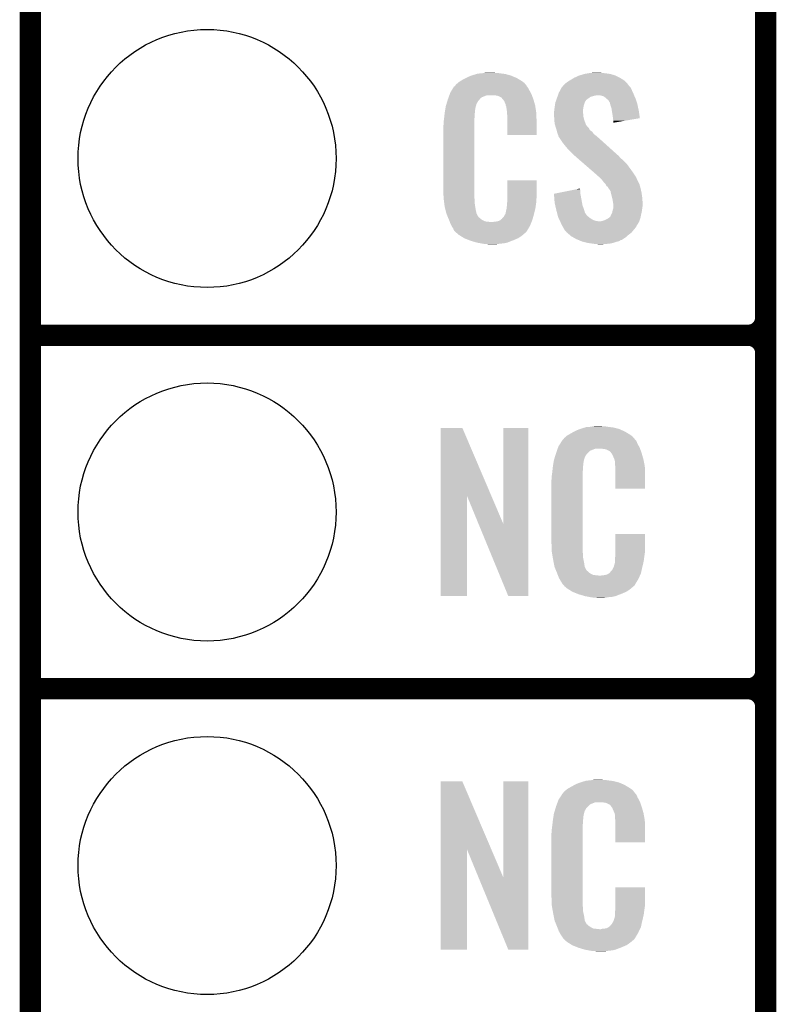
# Model space of a CAD drawing. Extents: x -0.05 to 0.95, y -0.15 to 1.54.
# Tile 4 of 35: x -0.05 to 0.16, y 0.26 to 0.54. Entities that reach past the tile are written whole.
import ezdxf

# ---------------------------------------------------------------- set-up
doc = ezdxf.new("R2010")
doc.units = 0
doc.layers.get('0').update_dxf_attribs({"linetype": 'CONTINUOUS'})
for name, color, linetype in [('STEP_DOWN_13_CLICK_V101_GKO', 5, 'CONTINUOUS'), ('STEP_DOWN_13_CLICK_V101_GTO', 14, 'CONTINUOUS'), ('STEP_DOWN_13_CLICK_V101_GTS', 12, 'CONTINUOUS')]:
    doc.layers.add(name, color=color, linetype=linetype)

# ---------------------------------------------------------------- blocks, each defined once
blk = doc.blocks.new('ROUND_36')
blk.add_circle((0, 0), 0.0365)

msp = doc.modelspace()

# ---------------------------------------------------------------- linework, layer by layer
at = {"layer": 'STEP_DOWN_13_CLICK_V101_GKO', "const_width": 0.006}
msp.add_lwpolyline([(-0.05, -0.15), (-0.05, 1.45)], dxfattribs=at)
at = {"layer": 'STEP_DOWN_13_CLICK_V101_GTO', "const_width": 0.006}
for points in [[(0.158, -0.022), (0.158, 0.722)], [(0.158, 0.455), (0.158, 0.545)], [(-0.05, 0.45), (0.153, 0.45)], [(-0.05, 0.45), (0.153, 0.45)], [(0.158, 0.355), (0.158, 0.445)], [(-0.05, 0.35), (0.153, 0.35)], [(-0.05, 0.35), (0.153, 0.35)], [(0.158, 0.255), (0.158, 0.345)]]:
    msp.add_lwpolyline(points, dxfattribs=at)
for points in [[(0.153, 0.45, 0.414214), (0.158, 0.455)], [(0.158, 0.445, 0.414214), (0.153, 0.45)], [(0.158, 0.445, 0.414214), (0.153, 0.45)], [(0.153, 0.35, 0.414214), (0.158, 0.355)], [(0.158, 0.345, 0.414214), (0.153, 0.35)], [(0.158, 0.345, 0.414214), (0.153, 0.35)]]:
    msp.add_lwpolyline(points, format="xyb", dxfattribs=at)
at = {"layer": 'STEP_DOWN_13_CLICK_V101_GTO'}
for points in [[(0.07493, 0.5235), (0.07627, 0.5239), (0.0858, 0.5235), (0.0843, 0.5239)], [(0.07627, 0.5239), (0.0766, 0.524), (0.0843, 0.5239), (0.0835, 0.524)], [(0.0766, 0.524), (0.0778, 0.5241), (0.0835, 0.524), (0.0827, 0.5241)], [(0.0778, 0.5241), (0.0784, 0.5242), (0.0827, 0.5241), (0.0821, 0.5242)], [(0.0784, 0.5242), (0.079, 0.5243), (0.0815, 0.5242), (0.081, 0.5243)], [(0.10542, 0.5235), (0.1067, 0.5239), (0.1154, 0.5235), (0.114, 0.5239)], [(0.1067, 0.5239), (0.1079, 0.5241), (0.114, 0.5239), (0.1126, 0.5241)], [(0.1079, 0.5241), (0.1085, 0.5242), (0.1126, 0.5241), (0.1116, 0.5242)], [(0.1085, 0.5242), (0.1105, 0.5243), (0.1116, 0.5242), (0.1111, 0.5243)], [(0.07024, 0.5207), (0.0704, 0.5209), (0.0903, 0.5207), (0.09013, 0.5209)], [(0.0704, 0.5209), (0.07097, 0.5214), (0.09013, 0.5209), (0.0897, 0.5214)], [(0.07097, 0.5214), (0.0712, 0.5216), (0.0897, 0.5214), (0.08942, 0.5216)], [(0.0712, 0.5216), (0.07167, 0.5219), (0.08942, 0.5216), (0.089, 0.5219)], [(0.07167, 0.5219), (0.0723, 0.5223), (0.089, 0.5219), (0.08833, 0.5223)], [(0.0723, 0.5223), (0.0733, 0.5228), (0.08833, 0.5223), (0.0875, 0.5228)], [(0.0733, 0.5228), (0.0737, 0.523), (0.0875, 0.5228), (0.08701, 0.523)], [(0.0737, 0.523), (0.0746, 0.5234), (0.08701, 0.523), (0.08604, 0.5234)], [(0.0746, 0.5234), (0.07493, 0.5235), (0.08604, 0.5234), (0.0858, 0.5235)], [(0.10076, 0.5206), (0.10094, 0.5208), (0.1193, 0.5206), (0.1192, 0.5208)], [(0.10094, 0.5208), (0.1014, 0.5213), (0.1192, 0.5208), (0.11874, 0.5213)], [(0.1014, 0.5213), (0.1016, 0.5214), (0.11874, 0.5213), (0.11865, 0.5214)], [(0.1016, 0.5214), (0.102, 0.5217), (0.11865, 0.5214), (0.11837, 0.5217)], [(0.102, 0.5217), (0.10248, 0.522), (0.11837, 0.5217), (0.1181, 0.522)], [(0.10248, 0.522), (0.1028, 0.5222), (0.1181, 0.522), (0.11778, 0.5222)], [(0.1028, 0.5222), (0.1038, 0.5228), (0.11778, 0.5222), (0.1168, 0.5228)], [(0.1038, 0.5228), (0.1051, 0.5234), (0.1168, 0.5228), (0.1156, 0.5234)], [(0.1051, 0.5234), (0.10542, 0.5235), (0.1156, 0.5234), (0.1154, 0.5235)], [(0.06854, 0.5179), (0.06862, 0.5181), (0.09187, 0.5179), (0.0918, 0.5181)], [(0.06862, 0.5181), (0.0688, 0.5186), (0.0918, 0.5181), (0.09153, 0.5186)], [(0.0688, 0.5186), (0.06915, 0.5192), (0.09153, 0.5186), (0.0912, 0.5192)], [(0.06915, 0.5192), (0.06968, 0.5201), (0.0912, 0.5192), (0.0907, 0.5201)], [(0.06968, 0.5201), (0.0698, 0.5203), (0.0907, 0.5201), (0.09055, 0.5203)], [(0.0698, 0.5203), (0.07, 0.5204), (0.09055, 0.5203), (0.09047, 0.5204)], [(0.07, 0.5204), (0.07008, 0.5205), (0.09047, 0.5204), (0.0904, 0.5205)], [(0.07008, 0.5205), (0.07024, 0.5207), (0.0904, 0.5205), (0.0903, 0.5207)], [(0.09925, 0.5179), (0.09939, 0.5183), (0.12077, 0.5179), (0.1206, 0.5183)], [(0.09939, 0.5183), (0.0995, 0.5186), (0.1206, 0.5183), (0.12046, 0.5186)], [(0.0995, 0.5186), (0.09993, 0.5194), (0.12046, 0.5186), (0.1201, 0.5194)], [(0.09993, 0.5194), (0.1003, 0.5201), (0.1201, 0.5194), (0.11975, 0.5201)], [(0.1003, 0.5201), (0.10039, 0.5202), (0.11975, 0.5201), (0.1197, 0.5202)], [(0.10039, 0.5202), (0.10076, 0.5206), (0.1197, 0.5202), (0.1193, 0.5206)], [(0.0675, 0.5147), (0.06771, 0.5154), (0.07601, 0.5147), (0.0762, 0.5154)], [(0.06771, 0.5154), (0.06798, 0.5163), (0.0762, 0.5154), (0.0767, 0.5163)], [(0.06798, 0.5163), (0.0681, 0.5167), (0.0767, 0.5163), (0.0771, 0.5167)], [(0.0681, 0.5167), (0.06817, 0.5169), (0.0771, 0.5167), (0.0772, 0.5169)], [(0.06817, 0.5169), (0.06832, 0.5173), (0.0772, 0.5169), (0.0777, 0.5173)], [(0.06832, 0.5173), (0.06854, 0.5179), (0.0777, 0.5173), (0.0792, 0.5179)], [(0.06854, 0.5179), (0.06854, 0.5179), (0.0792, 0.5179), (0.0811, 0.5179)], [(0.0818, 0.5178), (0.0811, 0.5179), (0.09191, 0.5178), (0.09187, 0.5179)], [(0.0823, 0.5177), (0.0818, 0.5178), (0.09194, 0.5177), (0.09191, 0.5178)], [(0.0833, 0.5172), (0.0823, 0.5177), (0.09212, 0.5172), (0.09194, 0.5177)], [(0.0834, 0.517), (0.0833, 0.5172), (0.09219, 0.517), (0.09212, 0.5172)], [(0.08366, 0.5167), (0.0834, 0.517), (0.0923, 0.5167), (0.09219, 0.517)], [(0.084, 0.5163), (0.08366, 0.5167), (0.09242, 0.5163), (0.0923, 0.5167)], [(0.0844, 0.5154), (0.084, 0.5163), (0.09268, 0.5154), (0.09242, 0.5163)], [(0.08448, 0.515), (0.0844, 0.5154), (0.0928, 0.515), (0.09268, 0.5154)], [(0.09835, 0.5148), (0.09844, 0.5154), (0.1065, 0.5148), (0.1067, 0.5154)], [(0.09844, 0.5154), (0.0985, 0.5158), (0.1067, 0.5154), (0.1068, 0.5158)], [(0.0985, 0.5158), (0.09864, 0.5162), (0.1068, 0.5158), (0.107, 0.5162)], [(0.09864, 0.5162), (0.09875, 0.5165), (0.107, 0.5162), (0.1072, 0.5165)], [(0.09875, 0.5165), (0.09879, 0.5166), (0.1072, 0.5165), (0.1074, 0.5166)], [(0.09879, 0.5166), (0.09882, 0.5167), (0.1074, 0.5166), (0.1074, 0.5167)], [(0.09882, 0.5167), (0.09893, 0.517), (0.1074, 0.5167), (0.1079, 0.517)], [(0.09893, 0.517), (0.09907, 0.5174), (0.1079, 0.517), (0.1084, 0.5174)], [(0.09907, 0.5174), (0.09918, 0.5177), (0.1084, 0.5174), (0.1094, 0.5177)], [(0.09918, 0.5177), (0.09921, 0.5178), (0.1094, 0.5177), (0.1099, 0.5178)], [(0.09921, 0.5178), (0.09925, 0.5179), (0.1099, 0.5178), (0.1103, 0.5179)], [(0.1114, 0.5178), (0.1105, 0.5179), (0.12081, 0.5178), (0.12077, 0.5179)], [(0.1121, 0.5176), (0.1114, 0.5178), (0.1209, 0.5176), (0.12081, 0.5178)], [(0.1127, 0.5172), (0.1121, 0.5176), (0.12107, 0.5172), (0.1209, 0.5176)], [(0.113, 0.5169), (0.1127, 0.5172), (0.1212, 0.5169), (0.12107, 0.5172)], [(0.1131, 0.5168), (0.113, 0.5169), (0.12123, 0.5168), (0.1212, 0.5169)], [(0.1135, 0.5165), (0.1131, 0.5168), (0.12133, 0.5165), (0.12123, 0.5168)], [(0.1137, 0.5161), (0.1135, 0.5165), (0.12147, 0.5161), (0.12133, 0.5165)], [(0.1139, 0.5159), (0.1137, 0.5161), (0.12153, 0.5159), (0.12147, 0.5161)], [(0.1139, 0.5158), (0.1139, 0.5159), (0.12157, 0.5158), (0.12153, 0.5159)], [(0.114, 0.5154), (0.1139, 0.5158), (0.1217, 0.5154), (0.12157, 0.5158)], [(0.1141, 0.515), (0.114, 0.5154), (0.12178, 0.515), (0.1217, 0.5154)], [(0.0671, 0.5119), (0.06719, 0.5127), (0.0757, 0.5119), (0.0757, 0.5127)], [(0.06719, 0.5127), (0.0672, 0.5128), (0.0757, 0.5127), (0.07572, 0.5128)], [(0.0672, 0.5128), (0.06726, 0.5132), (0.07572, 0.5128), (0.0758, 0.5132)], [(0.06726, 0.5132), (0.06734, 0.5137), (0.0758, 0.5132), (0.0758, 0.5137)], [(0.06734, 0.5137), (0.06741, 0.5141), (0.0758, 0.5137), (0.0759, 0.5141)], [(0.06741, 0.5141), (0.06744, 0.5143), (0.0759, 0.5141), (0.0759, 0.5143)], [(0.06744, 0.5143), (0.0675, 0.5147), (0.0759, 0.5143), (0.07601, 0.5147)], [(0.0845, 0.5149), (0.08448, 0.515), (0.09281, 0.5149), (0.0928, 0.515)], [(0.0846, 0.5147), (0.0845, 0.5149), (0.09284, 0.5147), (0.09281, 0.5149)], [(0.0846, 0.5146), (0.0846, 0.5147), (0.09286, 0.5146), (0.09284, 0.5147)], [(0.0847, 0.5141), (0.0846, 0.5146), (0.09294, 0.5141), (0.09286, 0.5146)], [(0.0848, 0.5134), (0.0847, 0.5141), (0.09304, 0.5134), (0.09294, 0.5141)], [(0.08483, 0.513), (0.0848, 0.5134), (0.0931, 0.513), (0.09304, 0.5134)], [(0.0849, 0.5121), (0.08483, 0.513), (0.09314, 0.5121), (0.0931, 0.513)], [(0.0981, 0.5131), (0.09817, 0.5134), (0.1063, 0.5131), (0.1063, 0.5134)], [(0.0981, 0.513), (0.0981, 0.5131), (0.1063, 0.513), (0.1063, 0.5131)], [(0.0981, 0.5126), (0.0981, 0.513), (0.1064, 0.5126), (0.1063, 0.513)], [(0.09814, 0.512), (0.0981, 0.5126), (0.1064, 0.512), (0.1064, 0.5126)], [(0.09817, 0.5134), (0.0982, 0.5135), (0.1063, 0.5134), (0.10631, 0.5135)], [(0.0982, 0.5135), (0.09827, 0.5142), (0.10631, 0.5135), (0.1064, 0.5142)], [(0.09827, 0.5142), (0.0983, 0.5145), (0.1064, 0.5142), (0.10645, 0.5145)], [(0.0983, 0.5145), (0.09835, 0.5148), (0.10645, 0.5145), (0.1065, 0.5148)], [(0.1144, 0.5141), (0.1141, 0.515), (0.12197, 0.5141), (0.12178, 0.515)], [(0.11449, 0.5135), (0.1144, 0.5141), (0.1221, 0.5135), (0.12197, 0.5141)], [(0.1147, 0.5122), (0.11449, 0.5135), (0.12229, 0.5122), (0.1221, 0.5135)], [(0.0669, 0.5103), (0.067, 0.511), (0.0756, 0.5103), (0.0756, 0.511)], [(0.0669, 0.5096), (0.0669, 0.5103), (0.0756, 0.5096), (0.0756, 0.5103)], [(0.067, 0.511), (0.06701, 0.5111), (0.0756, 0.511), (0.0756, 0.5111)], [(0.06701, 0.5111), (0.0671, 0.5119), (0.0756, 0.5111), (0.0757, 0.5119)], [(0.0849, 0.5106), (0.0849, 0.5121), (0.0932, 0.5106), (0.09314, 0.5121)], [(0.0849, 0.5066), (0.0849, 0.5106), (0.0932, 0.5066), (0.0932, 0.5106)], [(0.0982, 0.5112), (0.09814, 0.512), (0.1066, 0.5112), (0.1064, 0.512)], [(0.09823, 0.5108), (0.0982, 0.5112), (0.1067, 0.5108), (0.1066, 0.5112)], [(0.0983, 0.5099), (0.09823, 0.5108), (0.10705, 0.5099), (0.1067, 0.5108)], [(0.09841, 0.5095), (0.0983, 0.5099), (0.1072, 0.5095), (0.10705, 0.5099)], [(0.1148, 0.5114), (0.1147, 0.5122), (0.1224, 0.5114), (0.12229, 0.5122)], [(0.1149, 0.5107), (0.1148, 0.5114), (0.11836, 0.5107), (0.1224, 0.5114)], [(0.1149, 0.5101), (0.1149, 0.5107), (0.1149, 0.5101), (0.11836, 0.5107)], [(0.0668, 0.5091), (0.0669, 0.5096), (0.0756, 0.5091), (0.0756, 0.5096)], [(0.0668, 0.4914), (0.0668, 0.5091), (0.0756, 0.4914), (0.0756, 0.5091)], [(0.09844, 0.5094), (0.09841, 0.5095), (0.1073, 0.5094), (0.1072, 0.5095)], [(0.09849, 0.5092), (0.09844, 0.5094), (0.1074, 0.5092), (0.1073, 0.5094)], [(0.0986, 0.5088), (0.09849, 0.5092), (0.1078, 0.5088), (0.1074, 0.5092)], [(0.09867, 0.5086), (0.0986, 0.5088), (0.108, 0.5086), (0.1078, 0.5088)], [(0.09887, 0.508), (0.09867, 0.5086), (0.1083, 0.508), (0.108, 0.5086)], [(0.0989, 0.5079), (0.09887, 0.508), (0.10845, 0.5079), (0.1083, 0.508)], [(0.09897, 0.5076), (0.0989, 0.5079), (0.1089, 0.5076), (0.10845, 0.5079)], [(0.0991, 0.5071), (0.09897, 0.5076), (0.10926, 0.5071), (0.1089, 0.5076)], [(0.09918, 0.5069), (0.0991, 0.5071), (0.1094, 0.5069), (0.10926, 0.5071)], [(0.0993, 0.5066), (0.09918, 0.5069), (0.1098, 0.5066), (0.1094, 0.5069)], [(0.09938, 0.5063), (0.0993, 0.5066), (0.1102, 0.5063), (0.1098, 0.5066)], [(0.0994, 0.5062), (0.09938, 0.5063), (0.11031, 0.5062), (0.1102, 0.5063)], [(0.0995, 0.5061), (0.0994, 0.5062), (0.11042, 0.5061), (0.11031, 0.5062)], [(0.1007, 0.5043), (0.0995, 0.5061), (0.11243, 0.5043), (0.11042, 0.5061)], [(0.1015, 0.5033), (0.1007, 0.5043), (0.11354, 0.5033), (0.11243, 0.5043)], [(0.1021, 0.5026), (0.1015, 0.5033), (0.11432, 0.5026), (0.11354, 0.5033)], [(0.1037, 0.501), (0.1021, 0.5026), (0.1161, 0.501), (0.11432, 0.5026)], [(0.10382, 0.5009), (0.1037, 0.501), (0.1163, 0.5009), (0.1161, 0.501)], [(0.10428, 0.5005), (0.10382, 0.5009), (0.1166, 0.5005), (0.1163, 0.5009)], [(0.10497, 0.4999), (0.10428, 0.5005), (0.1172, 0.4999), (0.1166, 0.5005)], [(0.10578, 0.4992), (0.10497, 0.4999), (0.118, 0.4992), (0.1172, 0.4999)], [(0.10693, 0.4982), (0.10578, 0.4992), (0.1189, 0.4982), (0.118, 0.4992)], [(0.10947, 0.496), (0.10693, 0.4982), (0.1205, 0.496), (0.1189, 0.4982)], [(0.1097, 0.4958), (0.10947, 0.496), (0.12063, 0.4958), (0.1205, 0.496)], [(0.11083, 0.4948), (0.1097, 0.4958), (0.1213, 0.4948), (0.12063, 0.4958)], [(0.0849, 0.4889), (0.0849, 0.4938), (0.0932, 0.4889), (0.0932, 0.4938)], [(0.0849, 0.4938), (0.0849, 0.4938), (0.0932, 0.4938), (0.0849, 0.4938)], [(0.11105, 0.4946), (0.11083, 0.4948), (0.1214, 0.4946), (0.1213, 0.4948)], [(0.11139, 0.4943), (0.11105, 0.4946), (0.1215, 0.4943), (0.1214, 0.4946)], [(0.1115, 0.4942), (0.11139, 0.4943), (0.12155, 0.4942), (0.1215, 0.4943)], [(0.1121, 0.4934), (0.1115, 0.4942), (0.12195, 0.4934), (0.12155, 0.4942)], [(0.1127, 0.4928), (0.1121, 0.4934), (0.12225, 0.4928), (0.12195, 0.4934)], [(0.06689, 0.4889), (0.0668, 0.4914), (0.0756, 0.4889), (0.0756, 0.4914)], [(0.0981, 0.49), (0.10205, 0.4908), (0.1056, 0.49), (0.1056, 0.4908)], [(0.10205, 0.4908), (0.10452, 0.4913), (0.1056, 0.4908), (0.1055, 0.4913)], [(0.10452, 0.4913), (0.1055, 0.4915), (0.1055, 0.4913), (0.1055, 0.4915)], [(0.11275, 0.4927), (0.1127, 0.4928), (0.1223, 0.4927), (0.12225, 0.4928)], [(0.113, 0.4922), (0.11275, 0.4927), (0.12244, 0.4922), (0.1223, 0.4927)], [(0.1134, 0.4919), (0.113, 0.4922), (0.12252, 0.4919), (0.12244, 0.4922)], [(0.1135, 0.4916), (0.1134, 0.4919), (0.1226, 0.4916), (0.12252, 0.4919)], [(0.1136, 0.4915), (0.1135, 0.4916), (0.12262, 0.4915), (0.1226, 0.4916)], [(0.1141, 0.4908), (0.1136, 0.4915), (0.12278, 0.4908), (0.12262, 0.4915)], [(0.11421, 0.4903), (0.1141, 0.4908), (0.1229, 0.4903), (0.12278, 0.4908)], [(0.1143, 0.4899), (0.11421, 0.4903), (0.12295, 0.4899), (0.1229, 0.4903)], [(0.0669, 0.4887), (0.06689, 0.4889), (0.07563, 0.4887), (0.0756, 0.4889)], [(0.06697, 0.4882), (0.0669, 0.4887), (0.0757, 0.4882), (0.07563, 0.4887)], [(0.06708, 0.4873), (0.06697, 0.4882), (0.0757, 0.4873), (0.0757, 0.4882)], [(0.0848, 0.487), (0.08488, 0.4876), (0.09302, 0.487), (0.0931, 0.4876)], [(0.08488, 0.4876), (0.0849, 0.4878), (0.0931, 0.4876), (0.0931, 0.4878)], [(0.0849, 0.4883), (0.0849, 0.4889), (0.0931, 0.4883), (0.0932, 0.4889)], [(0.0849, 0.4878), (0.0849, 0.4883), (0.0931, 0.4878), (0.0931, 0.4883)], [(0.09811, 0.4899), (0.0981, 0.49), (0.1056, 0.4899), (0.1056, 0.49)], [(0.09819, 0.4889), (0.09811, 0.4899), (0.1058, 0.4889), (0.1056, 0.4899)], [(0.0983, 0.4875), (0.09819, 0.4889), (0.10605, 0.4875), (0.1058, 0.4889)], [(0.09848, 0.4867), (0.0983, 0.4875), (0.1062, 0.4867), (0.10605, 0.4875)], [(0.11457, 0.4888), (0.1143, 0.4899), (0.1231, 0.4888), (0.12295, 0.4899)], [(0.1147, 0.4883), (0.11457, 0.4888), (0.12313, 0.4883), (0.1231, 0.4888)], [(0.11488, 0.4872), (0.1147, 0.4883), (0.1232, 0.4872), (0.12313, 0.4883)], [(0.0672, 0.4864), (0.06708, 0.4873), (0.07584, 0.4864), (0.0757, 0.4873)], [(0.06745, 0.4854), (0.0672, 0.4864), (0.076, 0.4854), (0.07584, 0.4864)], [(0.06767, 0.4845), (0.06745, 0.4854), (0.0762, 0.4845), (0.076, 0.4854)], [(0.0844, 0.4844), (0.0846, 0.4854), (0.0925, 0.4844), (0.09274, 0.4854)], [(0.0846, 0.4855), (0.0847, 0.4857), (0.09276, 0.4855), (0.09281, 0.4857)], [(0.0846, 0.4854), (0.0846, 0.4855), (0.09274, 0.4854), (0.09276, 0.4855)], [(0.0847, 0.486), (0.08472, 0.4861), (0.09288, 0.486), (0.0929, 0.4861)], [(0.0847, 0.4857), (0.0847, 0.486), (0.09281, 0.4857), (0.09288, 0.486)], [(0.08472, 0.4861), (0.0848, 0.4865), (0.0929, 0.4861), (0.09295, 0.4865)], [(0.0848, 0.4865), (0.0848, 0.487), (0.09295, 0.4865), (0.09302, 0.487)], [(0.09873, 0.4856), (0.09848, 0.4867), (0.1066, 0.4856), (0.1062, 0.4867)], [(0.0988, 0.4853), (0.09873, 0.4856), (0.10669, 0.4853), (0.1066, 0.4856)], [(0.09898, 0.4846), (0.0988, 0.4853), (0.1069, 0.4846), (0.10669, 0.4853)], [(0.09901, 0.4845), (0.09898, 0.4846), (0.107, 0.4845), (0.1069, 0.4846)], [(0.1144, 0.4843), (0.1146, 0.4847), (0.1228, 0.4843), (0.12289, 0.4847)], [(0.1146, 0.4847), (0.11468, 0.4852), (0.12289, 0.4847), (0.123, 0.4852)], [(0.11468, 0.4852), (0.1147, 0.4853), (0.123, 0.4852), (0.12301, 0.4853)], [(0.1147, 0.4853), (0.1149, 0.4859), (0.12301, 0.4853), (0.12309, 0.4859)], [(0.1149, 0.4871), (0.11488, 0.4872), (0.1232, 0.4871), (0.1232, 0.4872)], [(0.1149, 0.4867), (0.1149, 0.4871), (0.1232, 0.4867), (0.1232, 0.4871)], [(0.1149, 0.486), (0.1149, 0.4867), (0.1231, 0.486), (0.1232, 0.4867)], [(0.1149, 0.4859), (0.1149, 0.486), (0.12309, 0.4859), (0.1231, 0.486)], [(0.0677, 0.4844), (0.06767, 0.4845), (0.07625, 0.4844), (0.0762, 0.4845)], [(0.06799, 0.4837), (0.0677, 0.4844), (0.0766, 0.4837), (0.07625, 0.4844)], [(0.06803, 0.4836), (0.06799, 0.4837), (0.0767, 0.4836), (0.0766, 0.4837)], [(0.06811, 0.4834), (0.06803, 0.4836), (0.0768, 0.4834), (0.0767, 0.4836)], [(0.06819, 0.4832), (0.06811, 0.4834), (0.0771, 0.4832), (0.0768, 0.4834)], [(0.06832, 0.4829), (0.06819, 0.4832), (0.0774, 0.4829), (0.0771, 0.4832)], [(0.0684, 0.4827), (0.06832, 0.4829), (0.0777, 0.4827), (0.0774, 0.4829)], [(0.06848, 0.4825), (0.0684, 0.4827), (0.078, 0.4825), (0.0777, 0.4827)], [(0.06859, 0.4822), (0.06848, 0.4825), (0.0786, 0.4822), (0.078, 0.4825)], [(0.06867, 0.482), (0.06859, 0.4822), (0.0804, 0.482), (0.0786, 0.4822)], [(0.0689, 0.4814), (0.06867, 0.482), (0.09151, 0.4814), (0.09175, 0.482)], [(0.0808, 0.482), (0.0811, 0.4821), (0.09175, 0.482), (0.09179, 0.4821)], [(0.0815, 0.4821), (0.0825, 0.4823), (0.09179, 0.4821), (0.09188, 0.4823)], [(0.0825, 0.4823), (0.083, 0.4826), (0.09188, 0.4823), (0.092, 0.4826)], [(0.083, 0.4826), (0.0833, 0.4829), (0.092, 0.4826), (0.09208, 0.4829)], [(0.0834, 0.4829), (0.0835, 0.4831), (0.09208, 0.4829), (0.09214, 0.4831)], [(0.0835, 0.4831), (0.0839, 0.4835), (0.09214, 0.4831), (0.09225, 0.4835)], [(0.0839, 0.4835), (0.0844, 0.4844), (0.09225, 0.4835), (0.0925, 0.4844)], [(0.09909, 0.4842), (0.09901, 0.4845), (0.1072, 0.4842), (0.107, 0.4845)], [(0.09919, 0.4838), (0.09909, 0.4842), (0.1075, 0.4838), (0.1072, 0.4842)], [(0.0993, 0.4834), (0.09919, 0.4838), (0.108, 0.4834), (0.1075, 0.4838)], [(0.09949, 0.483), (0.0993, 0.4834), (0.1085, 0.483), (0.108, 0.4834)], [(0.09967, 0.4826), (0.09949, 0.483), (0.1092, 0.4826), (0.1085, 0.483)], [(0.09981, 0.4823), (0.09967, 0.4826), (0.1101, 0.4823), (0.1092, 0.4826)], [(0.09986, 0.4822), (0.09981, 0.4823), (0.111, 0.4822), (0.1101, 0.4823)], [(0.09991, 0.4821), (0.09986, 0.4822), (0.1222, 0.4821), (0.12223, 0.4822)], [(0.1, 0.4819), (0.09991, 0.4821), (0.12208, 0.4819), (0.1222, 0.4821)], [(0.1004, 0.4811), (0.1, 0.4819), (0.1216, 0.4811), (0.12208, 0.4819)], [(0.1113, 0.4822), (0.1116, 0.4823), (0.12223, 0.4822), (0.12227, 0.4823)], [(0.1116, 0.4823), (0.1121, 0.4824), (0.12227, 0.4823), (0.1223, 0.4824)], [(0.1121, 0.4824), (0.113, 0.4828), (0.1223, 0.4824), (0.12243, 0.4828)], [(0.113, 0.4828), (0.1135, 0.4831), (0.12243, 0.4828), (0.12253, 0.4831)], [(0.1135, 0.4831), (0.11377, 0.4833), (0.12253, 0.4831), (0.1226, 0.4833)], [(0.11377, 0.4833), (0.1139, 0.4834), (0.1226, 0.4833), (0.12262, 0.4834)], [(0.1139, 0.4834), (0.1141, 0.4836), (0.12262, 0.4834), (0.12266, 0.4836)], [(0.1141, 0.4836), (0.1142, 0.4839), (0.12266, 0.4836), (0.12272, 0.4839)], [(0.1142, 0.4839), (0.1144, 0.4843), (0.12272, 0.4839), (0.1228, 0.4843)], [(0.06918, 0.4809), (0.0689, 0.4814), (0.0913, 0.4809), (0.09151, 0.4814)], [(0.0694, 0.4805), (0.06918, 0.4809), (0.09106, 0.4805), (0.0913, 0.4809)], [(0.0696, 0.4802), (0.0694, 0.4805), (0.09088, 0.4802), (0.09106, 0.4805)], [(0.0697, 0.4799), (0.0696, 0.4802), (0.0907, 0.4799), (0.09088, 0.4802)], [(0.0698, 0.4798), (0.0697, 0.4799), (0.09064, 0.4798), (0.0907, 0.4799)], [(0.0698, 0.4797), (0.0698, 0.4798), (0.09058, 0.4797), (0.09064, 0.4798)], [(0.0701, 0.4794), (0.0698, 0.4797), (0.0904, 0.4794), (0.09058, 0.4797)], [(0.0703, 0.4792), (0.0701, 0.4794), (0.0903, 0.4792), (0.0904, 0.4794)], [(0.0705, 0.479), (0.0703, 0.4792), (0.09005, 0.479), (0.0903, 0.4792)], [(0.10045, 0.481), (0.1004, 0.4811), (0.1215, 0.481), (0.1216, 0.4811)], [(0.1006, 0.4807), (0.10045, 0.481), (0.1214, 0.4807), (0.1215, 0.481)], [(0.10088, 0.4802), (0.1006, 0.4807), (0.121, 0.4802), (0.1214, 0.4807)], [(0.1011, 0.4798), (0.10088, 0.4802), (0.12067, 0.4798), (0.121, 0.4802)], [(0.1015, 0.4794), (0.1011, 0.4798), (0.12033, 0.4794), (0.12067, 0.4798)], [(0.1016, 0.4792), (0.1015, 0.4794), (0.12017, 0.4792), (0.12033, 0.4794)], [(0.10183, 0.479), (0.1016, 0.4792), (0.12, 0.479), (0.12017, 0.4792)], [(0.07073, 0.4788), (0.0705, 0.479), (0.0898, 0.4788), (0.09005, 0.479)], [(0.0712, 0.4784), (0.07073, 0.4788), (0.08933, 0.4784), (0.0898, 0.4788)], [(0.07152, 0.4782), (0.0712, 0.4784), (0.0891, 0.4782), (0.08933, 0.4784)], [(0.07264, 0.4775), (0.07152, 0.4782), (0.0881, 0.4775), (0.0891, 0.4782)], [(0.0728, 0.4774), (0.07264, 0.4775), (0.08787, 0.4774), (0.0881, 0.4775)], [(0.07409, 0.4769), (0.0728, 0.4774), (0.0867, 0.4769), (0.08787, 0.4774)], [(0.0746, 0.4767), (0.07409, 0.4769), (0.08619, 0.4767), (0.0867, 0.4769)], [(0.0763, 0.4762), (0.0746, 0.4767), (0.0849, 0.4762), (0.08619, 0.4767)], [(0.10253, 0.4784), (0.10183, 0.479), (0.1192, 0.4784), (0.12, 0.479)], [(0.103, 0.478), (0.10253, 0.4784), (0.11874, 0.478), (0.1192, 0.4784)], [(0.10353, 0.4777), (0.103, 0.478), (0.1184, 0.4777), (0.11874, 0.478)], [(0.1044, 0.4772), (0.10353, 0.4777), (0.11765, 0.4772), (0.1184, 0.4777)], [(0.10464, 0.4771), (0.1044, 0.4772), (0.1175, 0.4771), (0.11765, 0.4772)], [(0.10489, 0.477), (0.10464, 0.4771), (0.1174, 0.477), (0.1175, 0.4771)], [(0.10513, 0.4769), (0.10489, 0.477), (0.117, 0.4769), (0.1174, 0.477)], [(0.10586, 0.4766), (0.10513, 0.4769), (0.1165, 0.4766), (0.117, 0.4769)], [(0.1061, 0.4765), (0.10586, 0.4766), (0.1161, 0.4765), (0.1165, 0.4766)], [(0.1065, 0.4764), (0.1061, 0.4765), (0.1157, 0.4764), (0.1161, 0.4765)], [(0.1077, 0.4761), (0.1065, 0.4764), (0.1148, 0.4761), (0.1157, 0.4764)], [(0.07737, 0.476), (0.0763, 0.4762), (0.084, 0.476), (0.0849, 0.4762)], [(0.0779, 0.4759), (0.07737, 0.476), (0.0829, 0.4759), (0.084, 0.476)], [(0.0785, 0.4758), (0.0779, 0.4759), (0.0823, 0.4758), (0.0829, 0.4759)], [(0.0796, 0.4757), (0.0792, 0.4758), (0.0817, 0.4757), (0.0823, 0.4758)], [(0.1091, 0.4759), (0.1077, 0.4761), (0.1138, 0.4759), (0.1148, 0.4761)], [(0.1097, 0.4758), (0.1091, 0.4759), (0.1126, 0.4758), (0.1138, 0.4759)], [(0.1106, 0.4757), (0.1103, 0.4758), (0.1113, 0.4757), (0.1126, 0.4758)], [(0.0661, 0.4046), (0.0661, 0.4238), (0.08039, 0.4046), (0.0722, 0.4238)], [(0.0661, 0.4238), (0.0661, 0.4238), (0.0722, 0.4238), (0.0661, 0.4238)], [(0.0838, 0.3966), (0.0838, 0.4238), (0.0909, 0.3966), (0.0909, 0.4238)], [(0.0838, 0.4238), (0.0838, 0.4238), (0.0909, 0.4238), (0.0838, 0.4238)], [(0.1043, 0.423), (0.1053, 0.4234), (0.11764, 0.423), (0.11673, 0.4234)], [(0.1053, 0.4234), (0.1056, 0.4235), (0.11673, 0.4234), (0.1165, 0.4235)], [(0.1056, 0.4235), (0.1062, 0.4237), (0.1165, 0.4235), (0.1157, 0.4237)], [(0.1062, 0.4237), (0.10687, 0.4239), (0.1157, 0.4237), (0.1149, 0.4239)], [(0.10687, 0.4239), (0.1072, 0.424), (0.1149, 0.4239), (0.1141, 0.424)], [(0.1072, 0.424), (0.1084, 0.4241), (0.1141, 0.424), (0.1133, 0.4241)], [(0.1084, 0.4241), (0.109, 0.4242), (0.1133, 0.4241), (0.1127, 0.4242)], [(0.109, 0.4242), (0.1096, 0.4243), (0.1121, 0.4242), (0.1116, 0.4243)], [(0.10068, 0.4205), (0.10084, 0.4207), (0.121, 0.4205), (0.1209, 0.4207)], [(0.10084, 0.4207), (0.101, 0.4209), (0.1209, 0.4207), (0.12073, 0.4209)], [(0.101, 0.4209), (0.10157, 0.4214), (0.12073, 0.4209), (0.1203, 0.4214)], [(0.10157, 0.4214), (0.1018, 0.4216), (0.1203, 0.4214), (0.12002, 0.4216)], [(0.1018, 0.4216), (0.10231, 0.4219), (0.12002, 0.4216), (0.1196, 0.4219)], [(0.10231, 0.4219), (0.103, 0.4223), (0.1196, 0.4219), (0.11893, 0.4223)], [(0.103, 0.4223), (0.10393, 0.4228), (0.11893, 0.4223), (0.1181, 0.4228)], [(0.10393, 0.4228), (0.1043, 0.423), (0.1181, 0.4228), (0.11764, 0.423)], [(0.09895, 0.4173), (0.09915, 0.4179), (0.1083, 0.4173), (0.1098, 0.4179)], [(0.09915, 0.4179), (0.09922, 0.4181), (0.12247, 0.4179), (0.1224, 0.4181)], [(0.09915, 0.4179), (0.09915, 0.4179), (0.1098, 0.4179), (0.1117, 0.4179)], [(0.09922, 0.4181), (0.0994, 0.4186), (0.1224, 0.4181), (0.12213, 0.4186)], [(0.0994, 0.4186), (0.09979, 0.4192), (0.12213, 0.4186), (0.1218, 0.4192)], [(0.09979, 0.4192), (0.10037, 0.4201), (0.1218, 0.4192), (0.1214, 0.4201)], [(0.10037, 0.4201), (0.1005, 0.4203), (0.1214, 0.4201), (0.1212, 0.4203)], [(0.1005, 0.4203), (0.1006, 0.4204), (0.1212, 0.4203), (0.1211, 0.4204)], [(0.1006, 0.4204), (0.10068, 0.4205), (0.1211, 0.4204), (0.121, 0.4205)], [(0.1124, 0.4178), (0.1117, 0.4179), (0.12251, 0.4178), (0.12247, 0.4179)], [(0.1129, 0.4177), (0.1124, 0.4178), (0.12254, 0.4177), (0.12251, 0.4178)], [(0.0981, 0.4147), (0.09832, 0.4154), (0.10661, 0.4147), (0.1068, 0.4154)], [(0.09832, 0.4154), (0.09861, 0.4163), (0.1068, 0.4154), (0.1073, 0.4163)], [(0.09861, 0.4163), (0.0987, 0.4166), (0.1073, 0.4163), (0.1076, 0.4166)], [(0.0987, 0.4166), (0.09895, 0.4173), (0.1076, 0.4166), (0.1083, 0.4173)], [(0.1139, 0.4172), (0.1129, 0.4177), (0.12272, 0.4172), (0.12254, 0.4177)], [(0.1141, 0.417), (0.1139, 0.4172), (0.12279, 0.417), (0.12272, 0.4172)], [(0.11431, 0.4167), (0.1141, 0.417), (0.1229, 0.4167), (0.12279, 0.417)], [(0.1146, 0.4163), (0.11431, 0.4167), (0.12302, 0.4163), (0.1229, 0.4167)], [(0.115, 0.4154), (0.1146, 0.4163), (0.12328, 0.4154), (0.12302, 0.4163)], [(0.11516, 0.415), (0.115, 0.4154), (0.1234, 0.415), (0.12328, 0.4154)], [(0.1152, 0.4149), (0.11516, 0.415), (0.12342, 0.4149), (0.1234, 0.415)], [(0.0977, 0.4119), (0.09779, 0.4127), (0.1063, 0.4119), (0.1063, 0.4127)], [(0.09779, 0.4127), (0.0978, 0.4128), (0.1063, 0.4127), (0.10632, 0.4128)], [(0.0978, 0.4128), (0.09786, 0.4132), (0.10632, 0.4128), (0.1064, 0.4132)], [(0.09786, 0.4132), (0.09794, 0.4137), (0.1064, 0.4132), (0.1064, 0.4137)], [(0.09794, 0.4137), (0.09801, 0.4141), (0.1064, 0.4137), (0.1065, 0.4141)], [(0.09801, 0.4141), (0.09804, 0.4143), (0.1065, 0.4141), (0.1065, 0.4143)], [(0.09804, 0.4143), (0.0981, 0.4147), (0.1065, 0.4143), (0.10661, 0.4147)], [(0.1153, 0.4147), (0.1152, 0.4149), (0.12346, 0.4147), (0.12342, 0.4149)], [(0.1153, 0.4146), (0.1153, 0.4147), (0.12348, 0.4146), (0.12346, 0.4147)], [(0.1154, 0.4141), (0.1153, 0.4146), (0.12358, 0.4141), (0.12348, 0.4146)], [(0.1154, 0.4134), (0.1154, 0.4141), (0.12372, 0.4134), (0.12358, 0.4141)], [(0.11543, 0.413), (0.1154, 0.4134), (0.1238, 0.413), (0.12372, 0.4134)], [(0.1155, 0.4121), (0.11543, 0.413), (0.12384, 0.4121), (0.1238, 0.413)], [(0.0974, 0.4091), (0.0975, 0.4096), (0.1062, 0.4091), (0.1062, 0.4096)], [(0.0975, 0.4103), (0.0976, 0.411), (0.1062, 0.4103), (0.1062, 0.411)], [(0.0975, 0.4096), (0.0975, 0.4103), (0.1062, 0.4096), (0.1062, 0.4103)], [(0.0976, 0.411), (0.09761, 0.4111), (0.1062, 0.411), (0.1062, 0.4111)], [(0.09761, 0.4111), (0.0977, 0.4119), (0.1062, 0.4111), (0.1063, 0.4119)], [(0.1155, 0.4106), (0.1155, 0.4121), (0.1239, 0.4106), (0.12384, 0.4121)], [(0.1155, 0.4066), (0.1155, 0.4106), (0.1239, 0.4066), (0.1239, 0.4106)], [(0.0974, 0.3914), (0.0974, 0.4091), (0.1062, 0.3914), (0.1062, 0.4091)], [(0.0661, 0.3762), (0.0661, 0.4046), (0.0735, 0.3762), (0.0735, 0.4046)], [(0.07679, 0.3966), (0.0735, 0.4046), (0.0838, 0.3966), (0.08039, 0.4046)], [(0.0852, 0.3762), (0.07679, 0.3966), (0.0909, 0.3762), (0.0909, 0.3966)], [(0.1155, 0.3889), (0.1155, 0.3938), (0.1239, 0.3889), (0.1239, 0.3938)], [(0.1155, 0.3938), (0.1155, 0.3938), (0.1239, 0.3938), (0.1155, 0.3938)], [(0.09749, 0.3889), (0.0974, 0.3914), (0.1062, 0.3889), (0.1062, 0.3914)], [(0.0975, 0.3887), (0.09749, 0.3889), (0.10623, 0.3887), (0.1062, 0.3889)], [(0.09759, 0.3882), (0.0975, 0.3887), (0.1063, 0.3882), (0.10623, 0.3887)], [(0.09774, 0.3873), (0.09759, 0.3882), (0.1063, 0.3873), (0.1063, 0.3882)], [(0.0979, 0.3864), (0.09774, 0.3873), (0.10649, 0.3864), (0.1063, 0.3873)], [(0.1154, 0.3871), (0.11547, 0.3876), (0.12363, 0.3871), (0.1237, 0.3876)], [(0.11547, 0.3876), (0.1155, 0.3878), (0.1237, 0.3876), (0.12373, 0.3878)], [(0.1155, 0.3883), (0.1155, 0.3889), (0.1238, 0.3883), (0.1239, 0.3889)], [(0.1155, 0.3878), (0.1155, 0.3883), (0.12373, 0.3878), (0.1238, 0.3883)], [(0.0981, 0.3854), (0.0979, 0.3864), (0.1067, 0.3854), (0.10649, 0.3864)], [(0.09828, 0.3845), (0.0981, 0.3854), (0.1068, 0.3845), (0.1067, 0.3854)], [(0.0983, 0.3844), (0.09828, 0.3845), (0.10685, 0.3844), (0.1068, 0.3845)], [(0.09859, 0.3837), (0.0983, 0.3844), (0.1072, 0.3837), (0.10685, 0.3844)], [(0.1145, 0.3835), (0.115, 0.3844), (0.1229, 0.3835), (0.1231, 0.3844)], [(0.115, 0.3844), (0.1153, 0.3854), (0.1231, 0.3844), (0.12334, 0.3854)], [(0.1153, 0.3855), (0.1154, 0.3857), (0.12336, 0.3855), (0.12341, 0.3857)], [(0.1153, 0.3854), (0.1153, 0.3855), (0.12334, 0.3854), (0.12336, 0.3855)], [(0.1154, 0.3861), (0.1154, 0.3871), (0.1235, 0.3861), (0.12363, 0.3871)], [(0.1154, 0.3857), (0.1154, 0.3861), (0.12341, 0.3857), (0.1235, 0.3861)], [(0.09863, 0.3836), (0.09859, 0.3837), (0.1073, 0.3836), (0.1072, 0.3837)], [(0.09871, 0.3834), (0.09863, 0.3836), (0.1074, 0.3834), (0.1073, 0.3836)], [(0.09879, 0.3832), (0.09871, 0.3834), (0.1077, 0.3832), (0.1074, 0.3834)], [(0.09892, 0.3829), (0.09879, 0.3832), (0.108, 0.3829), (0.1077, 0.3832)], [(0.099, 0.3827), (0.09892, 0.3829), (0.1083, 0.3827), (0.108, 0.3829)], [(0.09908, 0.3825), (0.099, 0.3827), (0.1086, 0.3825), (0.1083, 0.3827)], [(0.09919, 0.3822), (0.09908, 0.3825), (0.1092, 0.3822), (0.1086, 0.3825)], [(0.09927, 0.382), (0.09919, 0.3822), (0.111, 0.382), (0.1092, 0.3822)], [(0.0995, 0.3814), (0.09927, 0.382), (0.12214, 0.3814), (0.12242, 0.382)], [(0.1114, 0.382), (0.1117, 0.3821), (0.12242, 0.382), (0.12246, 0.3821)], [(0.1121, 0.3821), (0.1131, 0.3823), (0.12246, 0.3821), (0.12256, 0.3823)], [(0.1131, 0.3823), (0.1136, 0.3826), (0.12256, 0.3823), (0.1227, 0.3826)], [(0.1136, 0.3826), (0.114, 0.3829), (0.1227, 0.3826), (0.12277, 0.3829)], [(0.1141, 0.3831), (0.1145, 0.3835), (0.12281, 0.3831), (0.1229, 0.3835)], [(0.1141, 0.3829), (0.1141, 0.3831), (0.12277, 0.3829), (0.12281, 0.3831)], [(0.09978, 0.3809), (0.0995, 0.3814), (0.1219, 0.3809), (0.12214, 0.3814)], [(0.1, 0.3805), (0.09978, 0.3809), (0.12166, 0.3805), (0.1219, 0.3809)], [(0.1004, 0.3799), (0.1, 0.3805), (0.1213, 0.3799), (0.12166, 0.3805)], [(0.1005, 0.3798), (0.1004, 0.3799), (0.12124, 0.3798), (0.1213, 0.3799)], [(0.1005, 0.3797), (0.1005, 0.3798), (0.12118, 0.3797), (0.12124, 0.3798)], [(0.10076, 0.3794), (0.1005, 0.3797), (0.121, 0.3794), (0.12118, 0.3797)], [(0.10093, 0.3792), (0.10076, 0.3794), (0.1209, 0.3792), (0.121, 0.3794)], [(0.1011, 0.379), (0.10093, 0.3792), (0.12065, 0.379), (0.1209, 0.3792)], [(0.10133, 0.3788), (0.1011, 0.379), (0.1204, 0.3788), (0.12065, 0.379)], [(0.1018, 0.3784), (0.10133, 0.3788), (0.11993, 0.3784), (0.1204, 0.3788)], [(0.10212, 0.3782), (0.1018, 0.3784), (0.1197, 0.3782), (0.11993, 0.3784)], [(0.10324, 0.3775), (0.10212, 0.3782), (0.1187, 0.3775), (0.1197, 0.3782)], [(0.1034, 0.3774), (0.10324, 0.3775), (0.11847, 0.3774), (0.1187, 0.3775)], [(0.10469, 0.3769), (0.1034, 0.3774), (0.1173, 0.3769), (0.11847, 0.3774)], [(0.1052, 0.3767), (0.10469, 0.3769), (0.11679, 0.3767), (0.1173, 0.3769)], [(0.1069, 0.3762), (0.1052, 0.3767), (0.1155, 0.3762), (0.11679, 0.3767)], [(0.10797, 0.376), (0.1069, 0.3762), (0.1146, 0.376), (0.1155, 0.3762)], [(0.1085, 0.3759), (0.10797, 0.376), (0.1135, 0.3759), (0.1146, 0.376)], [(0.1092, 0.3758), (0.1085, 0.3759), (0.1129, 0.3758), (0.1135, 0.3759)], [(0.1103, 0.3757), (0.1098, 0.3758), (0.1123, 0.3757), (0.1129, 0.3758)], [(0.0661, 0.3046), (0.0661, 0.3238), (0.08039, 0.3046), (0.0722, 0.3238)], [(0.0661, 0.3238), (0.0661, 0.3238), (0.0722, 0.3238), (0.0661, 0.3238)], [(0.0838, 0.2966), (0.0838, 0.3238), (0.0909, 0.2966), (0.0909, 0.3238)], [(0.0838, 0.3238), (0.0838, 0.3238), (0.0909, 0.3238), (0.0838, 0.3238)], [(0.1043, 0.323), (0.1053, 0.3234), (0.11764, 0.323), (0.11673, 0.3234)], [(0.1053, 0.3234), (0.1056, 0.3235), (0.11673, 0.3234), (0.1165, 0.3235)], [(0.1056, 0.3235), (0.1062, 0.3237), (0.1165, 0.3235), (0.1157, 0.3237)], [(0.1062, 0.3237), (0.10687, 0.3239), (0.1157, 0.3237), (0.1149, 0.3239)], [(0.10687, 0.3239), (0.1072, 0.324), (0.1149, 0.3239), (0.1141, 0.324)], [(0.1072, 0.324), (0.1084, 0.3241), (0.1141, 0.324), (0.1133, 0.3241)], [(0.1084, 0.3241), (0.109, 0.3242), (0.1133, 0.3241), (0.1127, 0.3242)], [(0.109, 0.3242), (0.1096, 0.3243), (0.1121, 0.3242), (0.1116, 0.3243)], [(0.10037, 0.3201), (0.1005, 0.3203), (0.1214, 0.3201), (0.1212, 0.3203)], [(0.1005, 0.3203), (0.1006, 0.3204), (0.1212, 0.3203), (0.1211, 0.3204)], [(0.1006, 0.3204), (0.10068, 0.3205), (0.1211, 0.3204), (0.121, 0.3205)], [(0.10068, 0.3205), (0.10084, 0.3207), (0.121, 0.3205), (0.1209, 0.3207)], [(0.10084, 0.3207), (0.101, 0.3209), (0.1209, 0.3207), (0.12073, 0.3209)], [(0.101, 0.3209), (0.10157, 0.3214), (0.12073, 0.3209), (0.1203, 0.3214)], [(0.10157, 0.3214), (0.1018, 0.3216), (0.1203, 0.3214), (0.12002, 0.3216)], [(0.1018, 0.3216), (0.10231, 0.3219), (0.12002, 0.3216), (0.1196, 0.3219)], [(0.10231, 0.3219), (0.103, 0.3223), (0.1196, 0.3219), (0.11893, 0.3223)], [(0.103, 0.3223), (0.10393, 0.3228), (0.11893, 0.3223), (0.1181, 0.3228)], [(0.10393, 0.3228), (0.1043, 0.323), (0.1181, 0.3228), (0.11764, 0.323)], [(0.09892, 0.3173), (0.09914, 0.3179), (0.1083, 0.3173), (0.1098, 0.3179)], [(0.09914, 0.3179), (0.09922, 0.3181), (0.12247, 0.3179), (0.1224, 0.3181)], [(0.09914, 0.3179), (0.09914, 0.3179), (0.1098, 0.3179), (0.1117, 0.3179)], [(0.09922, 0.3181), (0.0994, 0.3186), (0.1224, 0.3181), (0.12213, 0.3186)], [(0.0994, 0.3186), (0.09979, 0.3192), (0.12213, 0.3186), (0.1218, 0.3192)], [(0.09979, 0.3192), (0.10037, 0.3201), (0.1218, 0.3192), (0.1214, 0.3201)], [(0.1124, 0.3178), (0.1117, 0.3179), (0.12251, 0.3178), (0.12247, 0.3179)], [(0.1129, 0.3177), (0.1124, 0.3178), (0.12254, 0.3177), (0.12251, 0.3178)], [(0.1139, 0.3172), (0.1129, 0.3177), (0.12272, 0.3172), (0.12254, 0.3177)], [(0.0981, 0.3147), (0.09831, 0.3154), (0.10661, 0.3147), (0.1068, 0.3154)], [(0.09831, 0.3154), (0.09858, 0.3163), (0.1068, 0.3154), (0.1073, 0.3163)], [(0.09858, 0.3163), (0.0987, 0.3167), (0.1073, 0.3163), (0.1077, 0.3167)], [(0.0987, 0.3167), (0.09892, 0.3173), (0.1077, 0.3167), (0.1083, 0.3173)], [(0.1141, 0.317), (0.1139, 0.3172), (0.12279, 0.317), (0.12272, 0.3172)], [(0.11431, 0.3167), (0.1141, 0.317), (0.1229, 0.3167), (0.12279, 0.317)], [(0.1146, 0.3163), (0.11431, 0.3167), (0.12302, 0.3163), (0.1229, 0.3167)], [(0.115, 0.3154), (0.1146, 0.3163), (0.12328, 0.3154), (0.12302, 0.3163)], [(0.11516, 0.315), (0.115, 0.3154), (0.1234, 0.315), (0.12328, 0.3154)], [(0.1152, 0.3149), (0.11516, 0.315), (0.12342, 0.3149), (0.1234, 0.315)], [(0.1153, 0.3147), (0.1152, 0.3149), (0.12346, 0.3147), (0.12342, 0.3149)], [(0.0977, 0.3119), (0.09779, 0.3127), (0.1063, 0.3119), (0.1063, 0.3127)], [(0.09779, 0.3127), (0.0978, 0.3128), (0.1063, 0.3127), (0.10632, 0.3128)], [(0.0978, 0.3128), (0.09786, 0.3132), (0.10632, 0.3128), (0.1064, 0.3132)], [(0.09786, 0.3132), (0.09794, 0.3137), (0.1064, 0.3132), (0.1064, 0.3137)], [(0.09794, 0.3137), (0.09801, 0.3141), (0.1064, 0.3137), (0.1065, 0.3141)], [(0.09801, 0.3141), (0.09804, 0.3143), (0.1065, 0.3141), (0.1065, 0.3143)], [(0.09804, 0.3143), (0.0981, 0.3147), (0.1065, 0.3143), (0.10661, 0.3147)], [(0.1153, 0.3146), (0.1153, 0.3147), (0.12348, 0.3146), (0.12346, 0.3147)], [(0.1154, 0.3141), (0.1153, 0.3146), (0.12357, 0.3141), (0.12348, 0.3146)], [(0.1154, 0.3134), (0.1154, 0.3141), (0.1237, 0.3134), (0.12357, 0.3141)], [(0.11544, 0.3129), (0.1154, 0.3134), (0.1238, 0.3129), (0.1237, 0.3134)], [(0.1155, 0.3121), (0.11544, 0.3129), (0.12383, 0.3121), (0.1238, 0.3129)], [(0.1155, 0.3106), (0.1155, 0.3121), (0.1239, 0.3106), (0.12383, 0.3121)], [(0.0974, 0.3091), (0.0975, 0.3096), (0.1062, 0.3091), (0.1062, 0.3096)], [(0.0975, 0.3103), (0.0976, 0.311), (0.1062, 0.3103), (0.1062, 0.311)], [(0.0975, 0.3096), (0.0975, 0.3103), (0.1062, 0.3096), (0.1062, 0.3103)], [(0.0976, 0.311), (0.09761, 0.3111), (0.1062, 0.311), (0.1062, 0.3111)], [(0.09761, 0.3111), (0.0977, 0.3119), (0.1062, 0.3111), (0.1063, 0.3119)], [(0.1155, 0.3066), (0.1155, 0.3106), (0.1239, 0.3066), (0.1239, 0.3106)], [(0.0974, 0.2914), (0.0974, 0.3091), (0.1062, 0.2914), (0.1062, 0.3091)], [(0.0661, 0.2762), (0.0661, 0.3046), (0.0735, 0.2762), (0.0735, 0.3046)], [(0.07679, 0.2966), (0.0735, 0.3046), (0.0838, 0.2966), (0.08039, 0.3046)], [(0.0852, 0.2762), (0.07679, 0.2966), (0.0909, 0.2762), (0.0909, 0.2966)], [(0.1155, 0.2889), (0.1155, 0.2938), (0.1239, 0.2889), (0.1239, 0.2938)], [(0.1155, 0.2938), (0.1155, 0.2938), (0.1239, 0.2938), (0.1155, 0.2938)], [(0.09749, 0.2889), (0.0974, 0.2914), (0.1062, 0.2889), (0.1062, 0.2914)], [(0.0975, 0.2887), (0.09749, 0.2889), (0.10623, 0.2887), (0.1062, 0.2889)], [(0.09759, 0.2882), (0.0975, 0.2887), (0.1063, 0.2882), (0.10623, 0.2887)], [(0.09774, 0.2873), (0.09759, 0.2882), (0.1063, 0.2873), (0.1063, 0.2882)], [(0.0979, 0.2864), (0.09774, 0.2873), (0.10649, 0.2864), (0.1063, 0.2873)], [(0.1154, 0.2871), (0.11547, 0.2876), (0.12363, 0.2871), (0.1237, 0.2876)], [(0.1154, 0.2861), (0.1154, 0.2871), (0.1235, 0.2861), (0.12363, 0.2871)], [(0.11547, 0.2876), (0.1155, 0.2878), (0.1237, 0.2876), (0.12373, 0.2878)], [(0.1155, 0.2883), (0.1155, 0.2889), (0.1238, 0.2883), (0.1239, 0.2889)], [(0.1155, 0.2878), (0.1155, 0.2883), (0.12373, 0.2878), (0.1238, 0.2883)], [(0.0981, 0.2854), (0.0979, 0.2864), (0.1067, 0.2854), (0.10649, 0.2864)], [(0.09828, 0.2845), (0.0981, 0.2854), (0.1068, 0.2845), (0.1067, 0.2854)], [(0.0983, 0.2844), (0.09828, 0.2845), (0.10685, 0.2844), (0.1068, 0.2845)], [(0.09859, 0.2837), (0.0983, 0.2844), (0.1072, 0.2837), (0.10685, 0.2844)], [(0.1145, 0.2835), (0.115, 0.2844), (0.1229, 0.2835), (0.1231, 0.2844)], [(0.115, 0.2844), (0.1153, 0.2854), (0.1231, 0.2844), (0.12334, 0.2854)], [(0.1153, 0.2855), (0.1154, 0.2857), (0.12336, 0.2855), (0.12341, 0.2857)], [(0.1153, 0.2854), (0.1153, 0.2855), (0.12334, 0.2854), (0.12336, 0.2855)], [(0.1154, 0.2857), (0.1154, 0.2861), (0.12341, 0.2857), (0.1235, 0.2861)], [(0.09863, 0.2836), (0.09859, 0.2837), (0.1073, 0.2836), (0.1072, 0.2837)], [(0.09871, 0.2834), (0.09863, 0.2836), (0.1074, 0.2834), (0.1073, 0.2836)], [(0.09879, 0.2832), (0.09871, 0.2834), (0.1077, 0.2832), (0.1074, 0.2834)], [(0.09892, 0.2829), (0.09879, 0.2832), (0.108, 0.2829), (0.1077, 0.2832)], [(0.099, 0.2827), (0.09892, 0.2829), (0.1083, 0.2827), (0.108, 0.2829)], [(0.09908, 0.2825), (0.099, 0.2827), (0.1086, 0.2825), (0.1083, 0.2827)], [(0.09919, 0.2822), (0.09908, 0.2825), (0.1092, 0.2822), (0.1086, 0.2825)], [(0.09927, 0.282), (0.09919, 0.2822), (0.111, 0.282), (0.1092, 0.2822)], [(0.0995, 0.2814), (0.09927, 0.282), (0.12214, 0.2814), (0.12242, 0.282)], [(0.09978, 0.2809), (0.0995, 0.2814), (0.1219, 0.2809), (0.12214, 0.2814)], [(0.1114, 0.282), (0.1117, 0.2821), (0.12242, 0.282), (0.12246, 0.2821)], [(0.1121, 0.2821), (0.1131, 0.2823), (0.12246, 0.2821), (0.12256, 0.2823)], [(0.1131, 0.2823), (0.1136, 0.2826), (0.12256, 0.2823), (0.1227, 0.2826)], [(0.1136, 0.2826), (0.114, 0.2829), (0.1227, 0.2826), (0.12277, 0.2829)], [(0.1141, 0.2831), (0.1145, 0.2835), (0.12281, 0.2831), (0.1229, 0.2835)], [(0.1141, 0.2829), (0.1141, 0.2831), (0.12277, 0.2829), (0.12281, 0.2831)], [(0.1, 0.2805), (0.09978, 0.2809), (0.12166, 0.2805), (0.1219, 0.2809)], [(0.1004, 0.2799), (0.1, 0.2805), (0.1213, 0.2799), (0.12166, 0.2805)], [(0.1005, 0.2798), (0.1004, 0.2799), (0.12124, 0.2798), (0.1213, 0.2799)], [(0.1005, 0.2797), (0.1005, 0.2798), (0.12118, 0.2797), (0.12124, 0.2798)], [(0.10076, 0.2794), (0.1005, 0.2797), (0.121, 0.2794), (0.12118, 0.2797)], [(0.10093, 0.2792), (0.10076, 0.2794), (0.1209, 0.2792), (0.121, 0.2794)], [(0.1011, 0.279), (0.10093, 0.2792), (0.12065, 0.279), (0.1209, 0.2792)], [(0.10133, 0.2788), (0.1011, 0.279), (0.1204, 0.2788), (0.12065, 0.279)], [(0.1018, 0.2784), (0.10133, 0.2788), (0.11993, 0.2784), (0.1204, 0.2788)], [(0.10212, 0.2782), (0.1018, 0.2784), (0.1197, 0.2782), (0.11993, 0.2784)], [(0.10324, 0.2775), (0.10212, 0.2782), (0.1187, 0.2775), (0.1197, 0.2782)], [(0.1034, 0.2774), (0.10324, 0.2775), (0.11847, 0.2774), (0.1187, 0.2775)], [(0.10469, 0.2769), (0.1034, 0.2774), (0.1173, 0.2769), (0.11847, 0.2774)], [(0.1052, 0.2767), (0.10469, 0.2769), (0.11679, 0.2767), (0.1173, 0.2769)], [(0.1069, 0.2762), (0.1052, 0.2767), (0.1155, 0.2762), (0.11679, 0.2767)], [(0.10797, 0.276), (0.1069, 0.2762), (0.1146, 0.276), (0.1155, 0.2762)], [(0.1085, 0.2759), (0.10797, 0.276), (0.1135, 0.2759), (0.1146, 0.276)], [(0.1092, 0.2758), (0.1085, 0.2759), (0.1129, 0.2758), (0.1135, 0.2759)], [(0.1103, 0.2757), (0.1098, 0.2758), (0.1123, 0.2757), (0.1129, 0.2758)]]:
    msp.add_solid(points, dxfattribs=at)

# ---------------------------------------------------------------- block references
at = {"layer": 'STEP_DOWN_13_CLICK_V101_GTS'}
for p in [(0, 0.5), (0, 0.4), (0, 0.3)]:
    msp.add_blockref('ROUND_36', p, dxfattribs=at)

doc.saveas('drawing.dxf')
